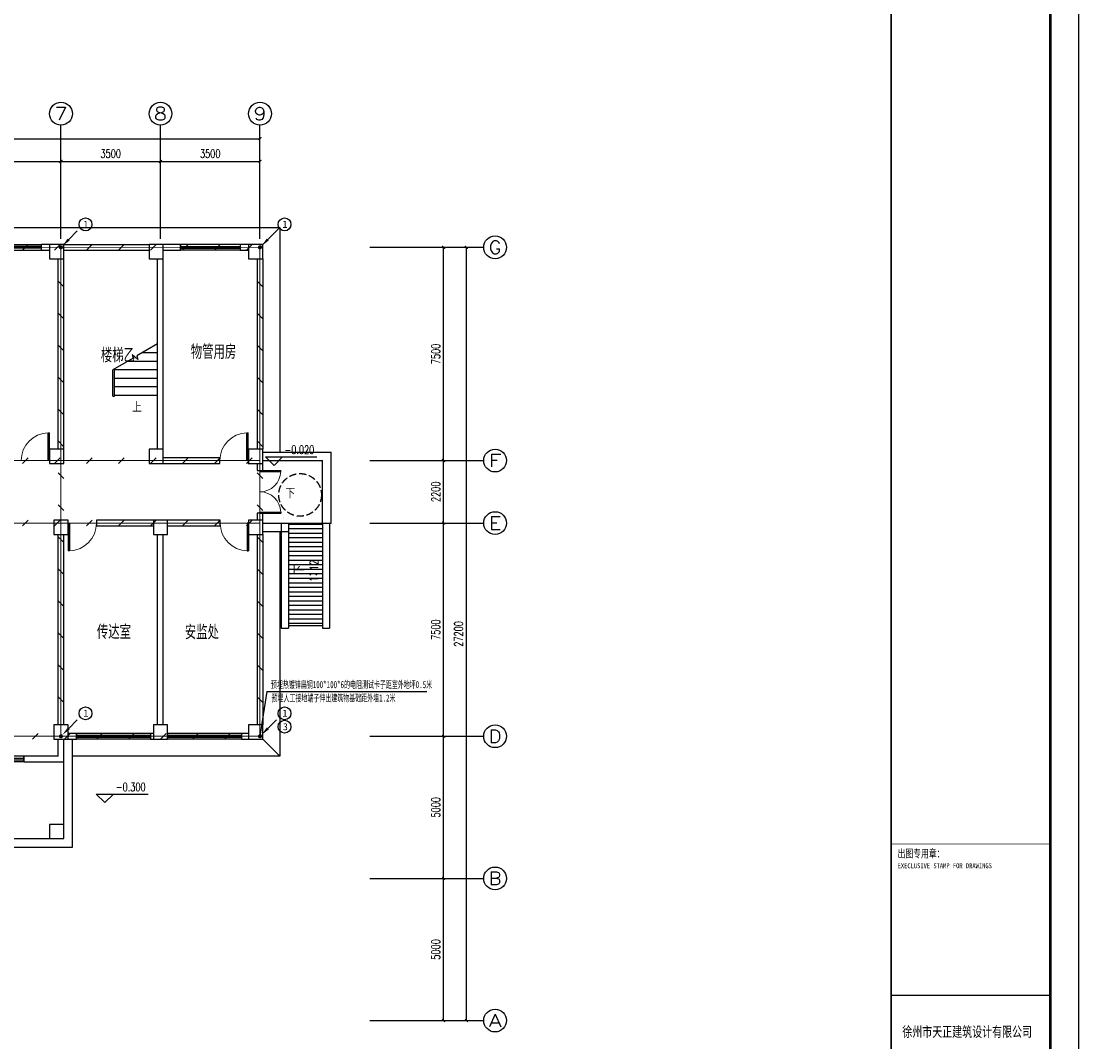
# Model space of a CAD drawing. Extents: x 427948 to 764348, y 274849 to 601549.
# Tile 82 of 212: x 727149 to 764348, y 354887 to 390794. Entities that reach past the tile are written whole.
import ezdxf
from ezdxf.enums import TextEntityAlignment as Align

# ---------------------------------------------------------------- set-up
doc = ezdxf.new("R2010")
doc.units = 0
doc.header["$LTSCALE"] = 1000
doc.header["$MEASUREMENT"] = 0
doc.linetypes.add('__DASH', pattern=[0.35, 0.25, -0.1])
doc.linetypes.add('CENTER2', pattern=[1.125, 0.75, -0.125, 0.125, -0.125])
doc.layers.get('0').update_dxf_attribs({"linetype": 'CONTINUOUS'})
doc.layers.get('Defpoints').update_dxf_attribs({"linetype": 'CONTINUOUS'})
for name, color, linetype in [('AXIS', 3, 'CONTINUOUS'), ('AXIS_TEXT', 7, 'CONTINUOUS'), ('COLUMN', 9, 'CONTINUOUS'), ('DIM_ELEV', 3, 'CONTINUOUS'), ('DIM_SYMB', 3, 'CONTINUOUS'), ('EQUIP-照明', 3, 'CONTINUOUS'), ('LATRINE', 6, 'CONTINUOUS'), ('LWIRE', 4, 'CONTINUOUS'), ('PUB_DIM', 3, 'CONTINUOUS'), ('PUB_TEXT', 7, 'CONTINUOUS'), ('PUB_TITLE', 4, 'CONTINUOUS'), ('SHEET_TEXT', 3, 'CONTINUOUS'), ('SHTLN', 4, 'CONTINUOUS'), ('STAIR', 3, 'CONTINUOUS'), ('TK', 7, 'CONTINUOUS'), ('WALL', 2, 'CONTINUOUS'), ('WINDOW', 4, 'CONTINUOUS'), ('WIRE-接地', 4, 'CONTINUOUS'), ('x细线', 135, 'CONTINUOUS'), ('可见线', 3, 'CONTINUOUS')]:
    doc.layers.add(name, color=color, linetype=linetype)
doc.styles.add('-宋体', font='txt', dxfattribs={"width": 0.8})
doc.styles.add('_HZTXT', font='txt.shx', dxfattribs={"width": 0.8, "bigfont": 'HZTXT.shx'})
doc.styles.add('_TCH_AXIS', font='COMPLEX', dxfattribs={"bigfont": 'GBCBIG'})
doc.styles.add('_TCH_DIM', font='SIMPLEX', dxfattribs={"bigfont": 'GBCBIG'})
doc.styles.add('_TCH_DIM_T3', font='SIMPLEX', dxfattribs={"width": 0.705882, "bigfont": 'GBCBIG'})
doc.styles.add('COMPLEX', font='COMPLEX')
doc.styles.get("Standard").update_dxf_attribs({"font": 'txt.shx'})
doc.styles.add('TKHZ1', font='txt', dxfattribs={"width": 0.8})
doc.styles.add('宋体', font='txt', dxfattribs={"width": 0.75})
doc.dimstyles.new('_TCH_ARCH&&100', dxfattribs={"dimtxt": 297.5, "dimasz": 100, "dimexe": 250, "dimexo": 300, "dimgap": 126.25, "dimtad": 1, "dimdec": 0, "dimzin": 0, "dimdsep": 46, "dimtxsty": '_TCH_DIM_T3', "dimblk": 'ARCHTICK', "dimcen": 0.09, "dimclrt": 7, "dimazin": 2, "dimtfac": 1, "dimtdec": 0, "dimtix": 1, "dimtmove": 2, "dimatfit": 3, "dimfxl": 1, "dimtolj": 1, "dimtzin": 0, "dimarcsym": 0})

# ---------------------------------------------------------------- blocks, each defined once
blk = doc.blocks.new('$TelecSys$00000008')
blk.add_line((0.4, 0.4), (-0.4, -0.4))
blk = doc.blocks.new('$TelecSys$00000078')
for p, q in [((1.15, 1.15), (0.55, 0.55)), ((0.104, 0.104), (0.104, 0.104)), ((-0.104, -0.104), (-0.104, -0.104))]:
    blk.add_line(p, q)
at = {"const_width": 0.142}
blk.add_lwpolyline([(-0.071, 0, 1), (0.071, 0, 1)], format="xyb", close=True, dxfattribs=at)
blk.add_solid([(0.62, 0.48), (0.48, 0.62), (0.1, 0.1)])
at = {"width": 0.8, "flags": 9}
blk.add_attdef('A', (0, 0), '', height=0.00002, dxfattribs=at)
blk = doc.blocks.new('24')
at = {"color": 4}
blk.add_line((-1110889, 145319), (-1110889, 202719), dxfattribs=at)
at = {"layer": 'PUB_TITLE'}
for p, q in [((-1110889, 145319), (-1110889, 202719)), ((-1116489, 166598), (-1110889, 166598))]:
    blk.add_line(p, q, dxfattribs=at)
at = {"layer": 'PUB_TITLE', "linetype": 'Continuous'}
blk.add_lwpolyline([(-1193989, 144319), (-1109889, 144319), (-1109889, 203719), (-1193989, 203719)], close=True, dxfattribs=at)
at = {"layer": 'PUB_TITLE', "linetype": 'Continuous', "const_width": 100}
blk.add_lwpolyline([(-1191489, 145319), (-1110889, 145319), (-1110889, 202719), (-1191489, 202719)], close=True, dxfattribs=at)
at = {"layer": 'PUB_TITLE'}
for points, const_width in [([(-1116489, 145319), (-1116489, 202719)], 50), ([(-1116489, 171919), (-1110889, 171919)], 29.8), ([(-1116489, 166598), (-1110889, 166598)], 29.8)]:
    blk.add_lwpolyline(points, dxfattribs=dict(at, const_width=const_width))
at = {"layer": 'PUB_TITLE', "linetype": 'Continuous', "const_width": 80}
blk.add_lwpolyline([(-1110889, 145319), (-1110889, 202719)], dxfattribs=at)
at = {"layer": 'SHEET_TEXT', "style": '-宋体', "width": 0.75}
blk.add_text('徐州市天正建筑设计有限公司', height=360, dxfattribs=at).set_placement((-1113817, 165133), align=Align.CENTER)
at = {"layer": 'TK', "style": 'TKHZ1'}
for s, height, width, p in [('出图专用章：', 280, 0.7, (-1116262, 171439)), ('EXECLUSIVE STAMP FOR DRAWINGS', 175, 0.8, (-1116262, 171064))]:
    blk.add_text(s, height=height, dxfattribs=dict(at, width=width)).set_placement(p)
blk = doc.blocks.new('_ArchTick')
at = {"color": 0, "linetype": 'ByBlock', "const_width": 0.4}
blk.add_lwpolyline([(-0.5, -0.5), (0.5, 0.5)], dxfattribs=at)
blk = doc.blocks.new('*D268')
at = {"layer": 'AXIS', "color": 0, "lineweight": -2}
for p, q in [((739807, 360637), (742257, 360637)), ((742007, 355637), (742007, 360637)), ((739807, 355637), (742257, 355637))]:
    blk.add_line(p, q, dxfattribs=at)
at = {"layer": 'Defpoints', "color": 0}
for p in [(739507, 360637), (742007, 360637), (739507, 355637)]:
    blk.add_point(p, dxfattribs=at)
at = {"layer": 'AXIS', "color": 0, "lineweight": -2, "xscale": 100, "yscale": 100, "zscale": 100}
for p, rotation in [((742007, 360637), 90), ((742007, 355637), 270)]:
    blk.add_blockref('_ArchTick', p, dxfattribs=dict(at, rotation=rotation))
at = {"layer": 'AXIS', "color": 7, "insert": (741732, 358137), "char_height": 297.5, "attachment_point": 5, "rotation": 90, "style": '_TCH_DIM_T3'}
blk.add_mtext('\\A1;5000', dxfattribs=at)
blk = doc.blocks.new('*D269')
at = {"layer": 'AXIS', "color": 0, "lineweight": -2}
for p, q in [((739807, 365637), (742257, 365637)), ((742007, 360637), (742007, 365637)), ((739807, 360637), (742257, 360637))]:
    blk.add_line(p, q, dxfattribs=at)
at = {"layer": 'Defpoints', "color": 0}
for p in [(739507, 365637), (742007, 365637), (739507, 360637)]:
    blk.add_point(p, dxfattribs=at)
at = {"layer": 'AXIS', "color": 0, "lineweight": -2, "xscale": 100, "yscale": 100, "zscale": 100}
for p, rotation in [((742007, 365637), 90), ((742007, 360637), 270)]:
    blk.add_blockref('_ArchTick', p, dxfattribs=dict(at, rotation=rotation))
at = {"layer": 'AXIS', "color": 7, "insert": (741732, 363137), "char_height": 297.5, "attachment_point": 5, "rotation": 90, "style": '_TCH_DIM_T3'}
blk.add_mtext('\\A1;5000', dxfattribs=at)
blk = doc.blocks.new('*D270')
at = {"layer": 'AXIS', "color": 0, "lineweight": -2}
for p, q in [((739807, 373137), (742257, 373137)), ((742007, 365637), (742007, 373137)), ((739807, 365637), (742257, 365637))]:
    blk.add_line(p, q, dxfattribs=at)
at = {"layer": 'Defpoints', "color": 0}
for p in [(739507, 373137), (742007, 373137), (739507, 365637)]:
    blk.add_point(p, dxfattribs=at)
at = {"layer": 'AXIS', "color": 0, "lineweight": -2, "xscale": 100, "yscale": 100, "zscale": 100}
for p, rotation in [((742007, 373137), 90), ((742007, 365637), 270)]:
    blk.add_blockref('_ArchTick', p, dxfattribs=dict(at, rotation=rotation))
at = {"layer": 'AXIS', "color": 7, "insert": (741732, 369387), "char_height": 297.5, "attachment_point": 5, "rotation": 90, "style": '_TCH_DIM_T3'}
blk.add_mtext('\\A1;7500', dxfattribs=at)
blk = doc.blocks.new('*D271')
at = {"layer": 'AXIS', "color": 0, "lineweight": -2}
for p, q in [((739807, 375337), (742257, 375337)), ((742007, 373137), (742007, 375337)), ((739807, 373137), (742257, 373137))]:
    blk.add_line(p, q, dxfattribs=at)
at = {"layer": 'Defpoints', "color": 0}
for p in [(739507, 375337), (742007, 375337), (739507, 373137)]:
    blk.add_point(p, dxfattribs=at)
at = {"layer": 'AXIS', "color": 0, "lineweight": -2, "xscale": 100, "yscale": 100, "zscale": 100}
for p, rotation in [((742007, 375337), 90), ((742007, 373137), 270)]:
    blk.add_blockref('_ArchTick', p, dxfattribs=dict(at, rotation=rotation))
at = {"layer": 'AXIS', "color": 7, "insert": (741732, 374237), "char_height": 297.5, "attachment_point": 5, "rotation": 90, "style": '_TCH_DIM_T3'}
blk.add_mtext('\\A1;2200', dxfattribs=at)
blk = doc.blocks.new('*D272')
at = {"layer": 'AXIS', "color": 0, "lineweight": -2}
for p, q in [((739807, 382837), (742257, 382837)), ((742007, 375337), (742007, 382837)), ((739807, 375337), (742257, 375337))]:
    blk.add_line(p, q, dxfattribs=at)
at = {"layer": 'Defpoints', "color": 0}
for p in [(739507, 382837), (742007, 382837), (739507, 375337)]:
    blk.add_point(p, dxfattribs=at)
at = {"layer": 'AXIS', "color": 0, "lineweight": -2, "xscale": 100, "yscale": 100, "zscale": 100}
for p, rotation in [((742007, 382837), 90), ((742007, 375337), 270)]:
    blk.add_blockref('_ArchTick', p, dxfattribs=dict(at, rotation=rotation))
at = {"layer": 'AXIS', "color": 7, "insert": (741732, 379087), "char_height": 297.5, "attachment_point": 5, "rotation": 90, "style": '_TCH_DIM_T3'}
blk.add_mtext('\\A1;7500', dxfattribs=at)
blk = doc.blocks.new('*D273')
at = {"layer": 'AXIS', "color": 0, "lineweight": -2}
for p, q in [((739807, 382837), (743057, 382837)), ((742807, 355637), (742807, 382837)), ((739807, 355637), (743057, 355637))]:
    blk.add_line(p, q, dxfattribs=at)
at = {"layer": 'Defpoints', "color": 0}
for p in [(739507, 382837), (742807, 382837), (739507, 355637)]:
    blk.add_point(p, dxfattribs=at)
at = {"layer": 'AXIS', "color": 0, "lineweight": -2, "xscale": 100, "yscale": 100, "zscale": 100}
for p, rotation in [((742807, 382837), 90), ((742807, 355637), 270)]:
    blk.add_blockref('_ArchTick', p, dxfattribs=dict(at, rotation=rotation))
at = {"layer": 'AXIS', "color": 7, "insert": (742532, 369237), "char_height": 297.5, "attachment_point": 5, "rotation": 90, "style": '_TCH_DIM_T3'}
blk.add_mtext('\\A1;27200', dxfattribs=at)
blk = doc.blocks.new('*D285')
at = {"layer": 'AXIS', "color": 0, "lineweight": -2}
for p, q in [((721549, 384967), (721549, 386108)), ((721549, 385858), (728549, 385858)), ((728549, 384967), (728549, 386108))]:
    blk.add_line(p, q, dxfattribs=at)
at = {"layer": 'Defpoints', "color": 0}
for p in [(728549, 385858), (721549, 384667), (728549, 384667)]:
    blk.add_point(p, dxfattribs=at)
at = {"layer": 'AXIS', "color": 0, "lineweight": -2, "xscale": 100, "yscale": 100, "zscale": 100, "rotation": 180}
blk.add_blockref('_ArchTick', (721549, 385858), dxfattribs=at)
at = {"layer": 'AXIS', "color": 0, "lineweight": -2, "xscale": 100, "yscale": 100, "zscale": 100}
blk.add_blockref('_ArchTick', (728549, 385858), dxfattribs=at)
at = {"layer": 'AXIS', "color": 7, "insert": (725049, 386133), "char_height": 297.5, "attachment_point": 5, "style": '_TCH_DIM_T3'}
blk.add_mtext('\\A1;7000', dxfattribs=at)
blk = doc.blocks.new('*D286')
at = {"layer": 'AXIS', "color": 0, "lineweight": -2}
for p, q in [((728549, 384967), (728549, 386108)), ((728549, 385858), (732049, 385858)), ((732049, 384967), (732049, 386108))]:
    blk.add_line(p, q, dxfattribs=at)
at = {"layer": 'Defpoints', "color": 0}
for p in [(732049, 385858), (728549, 384667), (732049, 384667)]:
    blk.add_point(p, dxfattribs=at)
at = {"layer": 'AXIS', "color": 0, "lineweight": -2, "xscale": 100, "yscale": 100, "zscale": 100, "rotation": 180}
blk.add_blockref('_ArchTick', (728549, 385858), dxfattribs=at)
at = {"layer": 'AXIS', "color": 0, "lineweight": -2, "xscale": 100, "yscale": 100, "zscale": 100}
blk.add_blockref('_ArchTick', (732049, 385858), dxfattribs=at)
at = {"layer": 'AXIS', "color": 7, "insert": (730299, 386133), "char_height": 297.5, "attachment_point": 5, "style": '_TCH_DIM_T3'}
blk.add_mtext('\\A1;3500', dxfattribs=at)
blk = doc.blocks.new('*D287')
at = {"layer": 'AXIS', "color": 0, "lineweight": -2}
for p, q in [((732049, 384967), (732049, 386108)), ((732049, 385858), (735549, 385858)), ((735549, 384967), (735549, 386108))]:
    blk.add_line(p, q, dxfattribs=at)
at = {"layer": 'Defpoints', "color": 0}
for p in [(735549, 385858), (732049, 384667), (735549, 384667)]:
    blk.add_point(p, dxfattribs=at)
at = {"layer": 'AXIS', "color": 0, "lineweight": -2, "xscale": 100, "yscale": 100, "zscale": 100, "rotation": 180}
blk.add_blockref('_ArchTick', (732049, 385858), dxfattribs=at)
at = {"layer": 'AXIS', "color": 0, "lineweight": -2, "xscale": 100, "yscale": 100, "zscale": 100}
blk.add_blockref('_ArchTick', (735549, 385858), dxfattribs=at)
at = {"layer": 'AXIS', "color": 7, "insert": (733799, 386133), "char_height": 297.5, "attachment_point": 5, "style": '_TCH_DIM_T3'}
blk.add_mtext('\\A1;3500', dxfattribs=at)
blk = doc.blocks.new('*D288')
at = {"layer": 'AXIS', "color": 0, "lineweight": -2}
for p, q in [((705549, 384967), (705549, 386908)), ((735549, 384967), (735549, 386908)), ((705549, 386658), (735549, 386658))]:
    blk.add_line(p, q, dxfattribs=at)
at = {"layer": 'Defpoints', "color": 0}
for p in [(735549, 386658), (705549, 384667), (735549, 384667)]:
    blk.add_point(p, dxfattribs=at)
at = {"layer": 'AXIS', "color": 0, "lineweight": -2, "xscale": 100, "yscale": 100, "zscale": 100, "rotation": 180}
blk.add_blockref('_ArchTick', (705549, 386658), dxfattribs=at)
at = {"layer": 'AXIS', "color": 0, "lineweight": -2, "xscale": 100, "yscale": 100, "zscale": 100}
blk.add_blockref('_ArchTick', (735549, 386658), dxfattribs=at)
at = {"layer": 'AXIS', "color": 7, "insert": (720549, 386933), "char_height": 297.5, "attachment_point": 5, "style": '_TCH_DIM_T3'}
blk.add_mtext('\\A1;30000', dxfattribs=at)
blk = doc.blocks.new('$DorLib2D$00000002')
for p, q in [((-0.5, 0), (-0.5, 0.4875)), ((-0.475, 0.4875), (-0.5, 0.4875)), ((-0.475, 0), (-0.475, 0.4875)), ((0.475, 0), (0.475, 0.4875)), ((0.475, 0.4875), (0.5, 0.4875)), ((0.5, 0), (0.5, 0.4875)), ((-0.5, 0), (-0.475, 0)), ((0.5, 0), (0.475, 0))]:
    blk.add_line(p, q)
at = {"lineweight": 13}
for centre, start, end in [((-0.4875, 0), 0, 88.53072), ((0.4875, 0), 91.46928, 180)]:
    blk.add_arc(centre, 0.4875, start, end, dxfattribs=at)
blk = doc.blocks.new('_FZHK')
blk.add_lwpolyline([(-0.5, -0.5), (0.5, -0.5), (0.5, 0.5), (-0.5, 0.5)], close=True)
blk = doc.blocks.new('$DorLib2D$00000001')
for p, q in [((0.45, 0.975), (0.5, 0.975)), ((0.45, 0), (0.45, 0.975)), ((0.5, 0), (0.5, 0.975)), ((0.5, 0), (0.45, 0))]:
    blk.add_line(p, q)
at = {"lineweight": 13}
blk.add_arc((0.475, 0), 0.975, 91.4693, 180, dxfattribs=at)
blk = doc.blocks.new('$TCHSYS$WIN2D')
for p, q in [((-0.5, 0.5), (0.5, 0.5)), ((-0.5, 0.5), (-0.5, -0.5)), ((0.5, 0.5), (0.5, -0.5)), ((0.5, 0.167), (-0.5, 0.167)), ((0.5, -0.167), (-0.5, -0.167)), ((-0.5, -0.5), (0.5, -0.5))]:
    blk.add_line(p, q)
blk = doc.blocks.new('_AXISO')
blk.add_circle((0, 0), 0.5)
at = {"layer": 'AXIS_TEXT', "style": 'COMPLEX', "width": 1.041667}
blk.add_attdef('A', text='', height=0.56, dxfattribs=at).set_placement((-0.25, -0.28), (0.25, -0.28), align=Align.FIT)

msp = doc.modelspace()

# ---------------------------------------------------------------- hatches: boundary and pattern name
at = {"layer": 'x细线'}
h = msp.add_hatch(dxfattribs=at)
h.set_pattern_fill('ANSI31', color=256, scale=100, angle=315)
h.set_pattern_definition([(360, (1064098.78, 147202.54), (4e-14, 158.75), [])])
h.paths.add_polyline_path([(736549.4, 369536.9), (736549.4, 373136.9), (737749.4, 373136.9), (737749.4, 369536.9)])

# ---------------------------------------------------------------- linework, layer by layer
at = {"layer": 'AXIS'}
for p, q in [((728549.4, 383138), (728549.4, 387138)), ((732049.4, 383138), (732049.4, 387138)), ((735549.4, 383138), (735549.4, 387138)), ((739416.6, 382836.9), (743416.6, 382836.9)), ((739416.6, 375336.9), (743416.6, 375336.9)), ((739416.6, 373136.9), (743416.6, 373136.9)), ((739416.6, 365636.9), (743416.6, 365636.9)), ((739416.6, 360636.9), (743416.6, 360636.9)), ((739416.6, 355636.9), (743416.6, 355636.9))]:
    msp.add_line(p, q, dxfattribs=at)
at = {"layer": 'DIM_ELEV'}
for p, q in [((736045.8, 375166.7), (735745.8, 375466.7)), ((735745.8, 375466.7), (737545.8, 375466.7)), ((736045.8, 375166.7), (736345.8, 375466.7)), ((730093.1, 363303.9), (729793.1, 363603.9)), ((729793.1, 363603.9), (731613.2, 363603.9)), ((730093.1, 363303.9), (730393.1, 363603.9))]:
    msp.add_line(p, q, dxfattribs=at)
at = {"layer": 'DIM_SYMB'}
for points in [[(731161.9, 377486.9, 0, 0, 0), (731161.9, 378536.9, 80, 0, 0), (731161.9, 378836.9, 0, 0, 0)], [(736638.2, 374123.7, 0, 0, 0), (737015.6, 374123.7, 80, 0, 0), (737315.6, 374123.7, 0, 0, 0)], [(737199.3, 372415.6, 0, 0, 0), (737199.3, 370736.4, 80, 0, 0), (737199.3, 370436.4, 0, 0, 0)]]:
    msp.add_lwpolyline(points, format="xyseb", dxfattribs=at)
at = {"layer": 'EQUIP-照明'}
for q in [(735549.4, 365636.9), (741421, 367214.1, -2.9)]:
    msp.add_line((735790.2, 367214.1, 0), q, dxfattribs=at)
for centre in [(729413, 383643.1), (736413, 383643.1), (729413, 366443.1), (736413, 366443.1), (736413, 365974.6)]:
    msp.add_circle(centre, 226.1, dxfattribs=at)
at = {"layer": 'LATRINE'}
for p, q in [((736249.4, 383536.9), (735649.4, 382936.9)), ((736249.4, 364936.9), (735649.4, 365536.9))]:
    msp.add_line(p, q, dxfattribs=at)
for points in [[(704849.4, 375336.9), (704849.4, 383536.9), (736249.4, 383536.9), (736249.4, 375636.9)], [(736249.4, 372836.9), (736249.4, 364936.9), (728949.4, 364936.9)]]:
    msp.add_lwpolyline(points, dxfattribs=at)
at = {"layer": 'PUB_DIM'}
for p, q in [((735649.4, 375636.9), (738049.4, 375636.9)), ((735649.4, 375336.9), (737749.4, 375336.9)), ((737749.4, 373136.9), (737749.4, 375336.9)), ((738049.4, 373136.9), (738049.4, 375636.9)), ((735649.4, 373136.9), (736549.4, 373136.9)), ((736299.4, 373136.9), (737809.4, 373136.9)), ((737749.4, 373136.9), (738049.4, 373136.9))]:
    msp.add_line(p, q, dxfattribs=at)
for points in [[(721149.4, 365536.9), (721149.4, 361736.9), (728949.4, 361736.9), (728949.4, 365536.9)], [(721449.4, 364736.9), (721449.4, 362036.9), (728649.4, 362036.9), (728649.4, 364736.9)]]:
    msp.add_lwpolyline(points, dxfattribs=at)
at = {"layer": 'STAIR'}
for p, q in [((731949.4, 379441.5), (731222.4, 379021.8)), ((731941.3, 379436.9), (731949.4, 379436.9)), ((731949.4, 377636.9), (731949.4, 379441.5)), ((731257.3, 378891.4), (731051.3, 379064.3)), ((731051.3, 379064.3), (731084.1, 378941.9)), ((731421.7, 379136.9), (731949.4, 379136.9)), ((731084.1, 378941.9), (730374.4, 378532.2)), ((730902.1, 378836.9), (731949.4, 378836.9)), ((731222.4, 379021.8), (731257.3, 378891.4)), ((730374.4, 377636.9), (730374.4, 378532.2)), ((730374.4, 377606.9), (730374.4, 378532.2)), ((730434.4, 377606.9), (730434.4, 378566.8)), ((730434.4, 378536.9), (731949.4, 378536.9)), ((730434.4, 378236.9), (731949.4, 378236.9)), ((730374.4, 377606.9), (730434.4, 377606.9)), ((730434.4, 377936.9), (731949.4, 377936.9)), ((730434.4, 377636.9), (731949.4, 377636.9))]:
    msp.add_line(p, q, dxfattribs=at)
at = {"layer": 'WALL'}
for p, q in [((728149.4, 382936.9), (727849.4, 382936.9)), ((727849.4, 382936.9), (727849.4, 382736.9)), ((728649.4, 382936.9), (731649.4, 382936.9)), ((732749.4, 382936.9), (732149.4, 382936.9)), ((732749.4, 382736.9), (732749.4, 382936.9)), ((735149.4, 382936.9), (734849.4, 382936.9)), ((734849.4, 382936.9), (734849.4, 382736.9)), ((727849.4, 382736.9), (728149.4, 382736.9)), ((728449.4, 375736.9), (728449.4, 382436.9)), ((728649.4, 382736.9), (731649.4, 382736.9)), ((728649.4, 375736.9), (728649.4, 382436.9)), ((731949.4, 375736.9), (731949.4, 382436.9)), ((732149.4, 382736.9), (732749.4, 382736.9)), ((732149.4, 375736.9), (732149.4, 382436.9)), ((734849.4, 382736.9), (735149.4, 382736.9)), ((735449.4, 382436.9), (735449.4, 375736.9)), ((735649.4, 382436.9), (735649.4, 375736.9)), ((734136.8, 375436.9), (732149.4, 375436.9)), ((734136.8, 375236.9), (734136.8, 375436.9)), ((735149.4, 375436.9), (735136.8, 375436.9)), ((735136.8, 375436.9), (735136.8, 375236.9)), ((732149.4, 375236.9), (734136.8, 375236.9)), ((735136.8, 375236.9), (735149.4, 375236.9)), ((735449.4, 375236.9), (735449.4, 374986.9)), ((735449.4, 374986.9), (735649.4, 374986.9)), ((735649.4, 374986.9), (735649.4, 375236.9)), ((735649.4, 373486.9), (735449.4, 373486.9)), ((735449.4, 373486.9), (735449.4, 373236.9)), ((735649.4, 373236.9), (735649.4, 373486.9)), ((731799.4, 373236.9), (729799.4, 373236.9)), ((729799.4, 373236.9), (729799.4, 373036.9)), ((734149.4, 373236.9), (732299.4, 373236.9)), ((734149.4, 373036.9), (734149.4, 373236.9)), ((728449.4, 366036.9), (728449.4, 372736.9)), ((728649.4, 366036.9), (728649.4, 372736.9)), ((729799.4, 373036.9), (731799.4, 373036.9)), ((731949.4, 366036.9), (731949.4, 372736.9)), ((732149.4, 366036.9), (732149.4, 372736.9)), ((732299.4, 373036.9), (734149.4, 373036.9)), ((735449.4, 372736.9), (735449.4, 366036.9)), ((735649.4, 372736.9), (735649.4, 366036.9)), ((729099.4, 365736.9), (728799.4, 365736.9)), ((729099.4, 365536.9), (729099.4, 365736.9)), ((731799.4, 365736.9), (731699.4, 365736.9)), ((731699.4, 365736.9), (731699.4, 365536.9)), ((735149.4, 365736.9), (734899.4, 365736.9)), ((734899.4, 365736.9), (734899.4, 365536.9)), ((728449.4, 364936.9), (728449.4, 365536.9)), ((728649.4, 364736.9), (728649.4, 365536.9)), ((728799.4, 365536.9), (729099.4, 365536.9)), ((731699.4, 365536.9), (731799.4, 365536.9)), ((734899.4, 365536.9), (735149.4, 365536.9)), ((728449.4, 364936.9), (727249.4, 364936.9)), ((727249.4, 364936.9), (727249.4, 364736.9)), ((727249.4, 364736.9), (728649.4, 364736.9))]:
    msp.add_line(p, q, dxfattribs=at)
at = {"layer": 'WIRE-接地', "linetype": 'CENTER2', "const_width": 35}
for points in [[(705549.4, 382836.9), (705549.4, 355636.9), (715249.4, 355636.9), (715249.4, 365636.9), (735549.4, 365636.9), (735549.4, 382836.9), (705549.4, 382836.9)], [(728549.4, 382836.9), (728549.4, 365636.9)], [(705548.3, 375336.9), (735549.4, 375336.9)], [(705549.4, 373136.9), (735549.4, 373136.9)]]:
    msp.add_lwpolyline(points, dxfattribs=at)
at = {"layer": 'x细线'}
msp.add_line((736549.4, 373136.9), (737749.4, 373136.9), dxfattribs=at)
at = {"layer": 'x细线', "linetype": '__DASH'}
msp.add_circle((736960.3, 374127.8), 750, dxfattribs=at)
at = {"layer": '可见线'}
for p, q in [((736299.4, 373136.9), (736299.4, 369436.9)), ((736379.4, 373336.9), (736379.4, 373336.9)), ((736549.4, 373136.9), (736549.4, 369436.9)), ((737749.4, 373136.9), (737749.4, 369436.9)), ((737999.4, 373136.9), (737999.4, 369436.9)), ((735649.4, 372836.9), (736549.4, 372836.9)), ((736299.4, 369436.9), (736549.4, 369436.9)), ((736549.4, 369536.9), (737749.4, 369536.9)), ((737749.4, 369436.9), (737999.4, 369436.9))]:
    msp.add_line(p, q, dxfattribs=at)

# ---------------------------------------------------------------- block references
msp.add_blockref('24', (1874236.9, 189930.5))
at = {"layer": 'AXIS'}
ref = msp.add_blockref('_AXISO', (728549.4, 387538), dxfattribs=dict(at, xscale=800, yscale=800, zscale=800))
ref.add_attrib('A', '7', dxfattribs={"layer": 'AXIS_TEXT', "height": 452.5, "style": '_TCH_AXIS', "width": 1.5}).set_placement((728323.1, 387311.7), (728775.6, 387311.7), align=Align.FIT)
ref = msp.add_blockref('_AXISO', (732049.4, 387538), dxfattribs=dict(at, xscale=800, yscale=800, zscale=800))
ref.add_attrib('A', '8', dxfattribs={"layer": 'AXIS_TEXT', "height": 452.5, "style": '_TCH_AXIS', "width": 1.5}).set_placement((731823.1, 387311.7), (732275.6, 387311.7), align=Align.FIT)
ref = msp.add_blockref('_AXISO', (735549.4, 387538), dxfattribs=dict(at, xscale=800, yscale=800, zscale=800))
ref.add_attrib('A', '9', dxfattribs={"layer": 'AXIS_TEXT', "height": 452.5, "style": '_TCH_AXIS', "width": 1.5}).set_placement((735323.1, 387311.7), (735775.6, 387311.7), align=Align.FIT)
ref = msp.add_blockref('_AXISO', (743816.6, 382836.9), dxfattribs=dict(at, xscale=800, yscale=800, zscale=800))
ref.add_attrib('A', 'G', dxfattribs={"layer": 'AXIS_TEXT', "height": 452.5, "style": '_TCH_AXIS', "width": 1.166667}).set_placement((743590.3, 382610.6), (744042.9, 382610.6), align=Align.FIT)
ref = msp.add_blockref('_AXISO', (743816.6, 375336.9), dxfattribs=dict(at, xscale=800, yscale=800, zscale=800))
ref.add_attrib('A', 'F', dxfattribs={"layer": 'AXIS_TEXT', "height": 452.5, "style": '_TCH_AXIS', "width": 1.3125}).set_placement((743590.3, 375110.6), (744042.9, 375110.6), align=Align.FIT)
ref = msp.add_blockref('_AXISO', (743816.6, 373136.9), dxfattribs=dict(at, xscale=800, yscale=800, zscale=800))
ref.add_attrib('A', 'E', dxfattribs={"layer": 'AXIS_TEXT', "height": 452.5, "style": '_TCH_AXIS', "width": 1.3125}).set_placement((743590.3, 372910.6), (744042.9, 372910.6), align=Align.FIT)
ref = msp.add_blockref('_AXISO', (743816.6, 365636.9), dxfattribs=dict(at, xscale=800, yscale=800, zscale=800))
ref.add_attrib('A', 'D', dxfattribs={"layer": 'AXIS_TEXT', "height": 452.5, "style": '_TCH_AXIS', "width": 1.235294}).set_placement((743590.3, 365410.6), (744042.9, 365410.6), align=Align.FIT)
ref = msp.add_blockref('_AXISO', (743816.6, 360636.9), dxfattribs=dict(at, xscale=800, yscale=800, zscale=800))
ref.add_attrib('A', 'B', dxfattribs={"layer": 'AXIS_TEXT', "height": 452.5, "style": '_TCH_AXIS', "width": 1.235294}).set_placement((743590.3, 360410.6), (744042.9, 360410.6), align=Align.FIT)
ref = msp.add_blockref('_AXISO', (743816.6, 355636.9), dxfattribs=dict(at, xscale=800, yscale=800, zscale=800))
ref.add_attrib('A', 'A', dxfattribs={"layer": 'AXIS_TEXT', "height": 452.5, "style": '_TCH_AXIS', "width": 1.166667}).set_placement((743590.3, 355410.6), (744042.9, 355410.6), align=Align.FIT)
at = {"layer": 'COLUMN', "xscale": 500, "yscale": 500, "zscale": 500}
for p in [(728399.4, 382686.9), (731899.4, 382686.9), (735399.4, 382686.9), (728399.4, 375486.9), (731899.4, 375486.9), (735399.4, 375486.9), (728549.4, 372986.9), (732049.4, 372986.9), (735399.4, 372986.9), (728549.4, 365786.9), (732049.4, 365786.9), (735399.4, 365786.9), (728399.4, 362286.9)]:
    msp.add_blockref('_FZHK', p, dxfattribs=at)
at = {"layer": 'LWIRE', "xscale": 500, "yscale": 500, "zscale": 500}
for p in [(728549.4, 382836.9), (735549.4, 382836.9), (728549.4, 365636.9), (735549.4, 365636.9)]:
    msp.add_blockref('$TelecSys$00000078', p, dxfattribs=at)
at = {"layer": 'SHTLN', "xscale": 250, "yscale": 250, "zscale": 250}
for p, rotation in [((727299.4, 382836.9), 180), ((728424.4, 382836.9), 180), ((729549.4, 382836.9), 180), ((730674.4, 382836.9), 180), ((731799.4, 382836.9), 180), ((732924.4, 382836.9), 180), ((734049.4, 382836.9), 180), ((735174.4, 382836.9), 180), ((728549.4, 381549.4), 270), ((735549.4, 381549.4), 90), ((728549.4, 380424.4), 270), ((735549.4, 380424.4), 90), ((728549.4, 379299.4), 270), ((735549.4, 379299.4), 90), ((728549.4, 378174.4), 270), ((735549.4, 378174.4), 90), ((728549.4, 377049.4), 270), ((735549.4, 377049.4), 90), ((728549.4, 375924.4), 270), ((735549.4, 375924.4), 90), ((728549.4, 374799.4), 270), ((735549.4, 374799.4), 90), ((728549.4, 373674.4), 270), ((735549.4, 373674.4), 90), ((728549.4, 372549.4), 270), ((735549.4, 372549.4), 90), ((728549.4, 371424.4), 270), ((735549.4, 371424.4), 90), ((728549.4, 370299.4), 270), ((735549.4, 370299.4), 90), ((728549.4, 369174.4), 270), ((735549.4, 369174.4), 90), ((728549.4, 368049.4), 270), ((735549.4, 368049.4), 90), ((728549.4, 366924.4), 270), ((735549.4, 366924.4), 90)]:
    msp.add_blockref('$TelecSys$00000008', p, dxfattribs=dict(at, rotation=rotation))
for p in [(727298.9, 375336.9), (728423.9, 375336.9), (729548.9, 375336.9), (730673.9, 375336.9), (731798.9, 375336.9), (732923.9, 375336.9), (734048.9, 375336.9), (735173.9, 375336.9), (727299.4, 373136.9), (728424.4, 373136.9), (729549.4, 373136.9), (730674.4, 373136.9), (731799.4, 373136.9), (732924.4, 373136.9), (734049.4, 373136.9), (735174.4, 373136.9), (727649.4, 365636.9), (728774.4, 365636.9), (729899.4, 365636.9), (731024.4, 365636.9), (732149.4, 365636.9), (733274.4, 365636.9), (734399.4, 365636.9)]:
    msp.add_blockref('$TelecSys$00000008', p, dxfattribs=at)
at = {"layer": 'WINDOW'}
for name, p, xscale, yscale, zscale in [('$TCHSYS$WIN2D', (726799.4, 382836.9), 2100, 200, 2100), ('$TCHSYS$WIN2D', (733799.4, 382836.9), -2100, 200, -2100), ('$DorLib2D$00000001', (727649.4, 375336.9), 1000, 1000, 1000), ('$DorLib2D$00000001', (734636.8, 375336.9), 1000, 1000, 1000), ('$DorLib2D$00000001', (729299.4, 373136.9), -1000, -1000, -1000), ('$DorLib2D$00000001', (734649.4, 373136.9), 1000, -1000, 1000)]:
    msp.add_blockref(name, p, dxfattribs=dict(at, xscale=xscale, yscale=yscale, zscale=zscale))
for name, p, xscale, yscale, zscale, rotation in [('$DorLib2D$00000002', (735549.4, 374236.9), 1500, 1500, 1500, 270), ('$TCHSYS$WIN2D', (730399.4, 365636.9), 2600, -200, 2600, 180), ('$TCHSYS$WIN2D', (733599.4, 365636.9), 2600, -200, 2600, 180), ('$TCHSYS$WIN2D', (726899.4, 364836.9), 700.0000000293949, 200, 700.0000000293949, 180)]:
    msp.add_blockref(name, p, dxfattribs=dict(at, xscale=xscale, yscale=yscale, zscale=zscale, rotation=rotation))

# ---------------------------------------------------------------- texts
at = {"layer": 'EQUIP-照明', "style": '宋体'}
for s, p in [('1', (729341.1, 383521.2)), ('1', (736341.1, 383521.2)), ('1', (729341.1, 366321.2)), ('1', (736341.1, 366321.2)), ('3', (736357.9, 365849.4))]:
    msp.add_text(s, height=250, dxfattribs=at).set_placement(p)
at = {"layer": 'EQUIP-照明', "style": '宋体', "width": 0.6}
for s, p in [('预埋热镀锌扁钢100*100*6的电阻测试卡子距室外地坪0.5米', (735934, 367330.3, -3117.1)), ('预埋人工接地端子伸出建筑物基础距外墙1.2米', (735956.5, 366857.7, 13.8))]:
    msp.add_text(s, height=250, dxfattribs=at).set_placement(p)
at = {"layer": 'PUB_TEXT'}
for s, height, style, width, p in [('物管用房', 500, '_HZTXT', 0.8, (733114.9, 378908.3)), ('楼梯乙', 500, '_HZTXT', 0.8, (729953.6, 378787.4)), ('-0.020', 297.5, '_TCH_DIM', 0.705882, (736415.8, 375566.8)), ('传达室', 500, '_HZTXT', 0.8, (729814.6, 369054)), ('安监处', 500, '_HZTXT', 0.8, (732905.8, 369046.9)), ('-0.300', 297.5, '_TCH_DIM', 0.705882, (730483.2, 363704))]:
    msp.add_text(s, height=height, dxfattribs=dict(at, style=style, width=width)).set_placement(p)
at = {"layer": 'PUB_TEXT', "style": '_TCH_DIM'}
for s, p in [('上', (731057.6, 377036.8)), ('下', (736444.1, 374007.6))]:
    msp.add_text(s, height=337.6, dxfattribs=at).set_placement(p)
for s, p in [('下', (737102.9, 371331.1)), ('：', (737596.9, 371233.2))]:
    msp.add_text(s, height=337.6, rotation=90, dxfattribs=at).set_placement(p)
at = {"layer": 'PUB_TEXT', "style": '_TCH_DIM', "width": 0.705882}
for s, p in [('12', (737596.9, 371478.9)), ('1', (737596.9, 371073.2))]:
    msp.add_text(s, height=297.5, rotation=90, dxfattribs=at).set_placement(p)

# ---------------------------------------------------------------- dimensions: what is measured, and where the dimension line sits
at = {"layer": 'AXIS'}
for p1, p2, distance, picture, middle in [((705549.4, 384667.3), (735549.4, 384667.3), 1990.6, '*D288', (720549.4, 386932.9)), ((721549.4, 384667.3), (728549.4, 384667.3), 1190.6, '*D285', (725049.4, 386132.9)), ((728549.4, 384667.3), (732049.4, 384667.3), 1190.6, '*D286', (730299.4, 386132.9)), ((732049.4, 384667.3), (735549.4, 384667.3), 1190.6, '*D287', (733799.4, 386132.9)), ((739507, 375336.9), (739507, 382836.9), -2500, '*D272', (741732, 379086.9)), ((739507, 355636.9), (739507, 382836.9), -3300, '*D273', (742532, 369236.9)), ((739507, 373136.9), (739507, 375336.9), -2500, '*D271', (741732, 374236.9)), ((739507, 365636.9), (739507, 373136.9), -2500, '*D270', (741732, 369386.9)), ((739507, 360636.9), (739507, 365636.9), -2500, '*D269', (741732, 363136.9)), ((739507, 355636.9), (739507, 360636.9), -2500, '*D268', (741732, 358136.9))]:
    dim = msp.add_aligned_dim(p1=p1, p2=p2, distance=distance, dimstyle='_TCH_ARCH&&100', dxfattribs=at)
    dim.commit()
    dim.dimension.update_dxf_attribs({"geometry": picture, "text_midpoint": middle})

doc.saveas('drawing.dxf')
